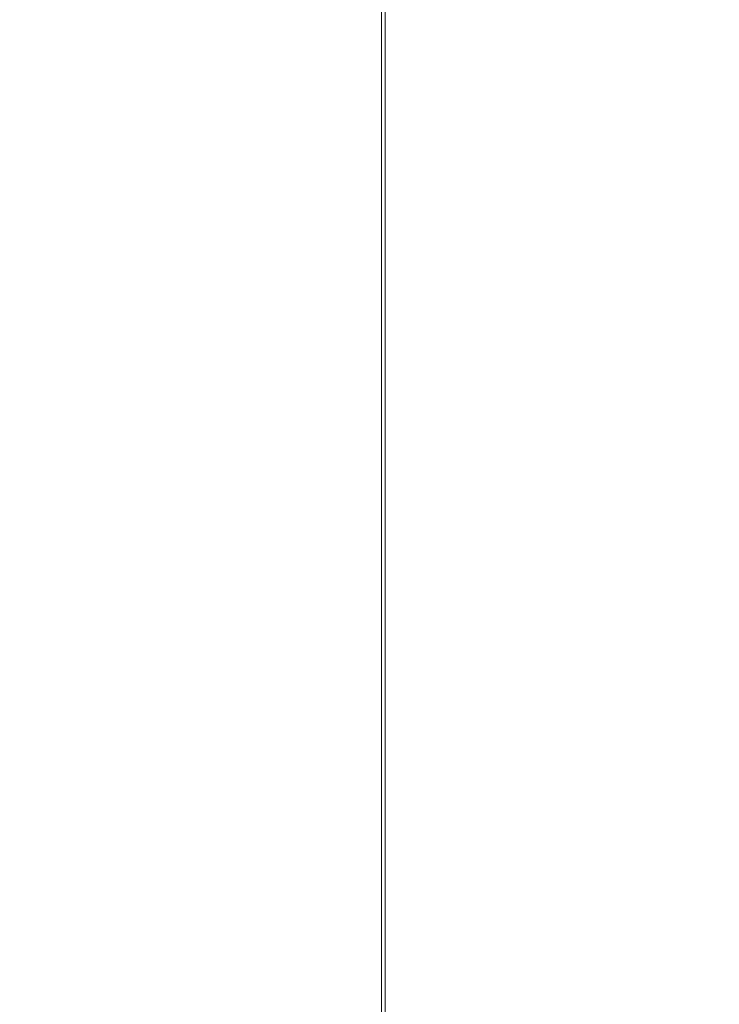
# Model space of a CAD drawing. Header units: millimetres. Extents: x 4 to 1188, y 1 to 840.
# Tile 27 of 203: x 247 to 253, y 392 to 401. Entities that reach past the tile are written whole.
import ezdxf

# ---------------------------------------------------------------- set-up
doc = ezdxf.new("R2010")
doc.units = ezdxf.units.MM
doc.layers.add('1', color=7, linetype='Continuous')
doc.styles.add('Arial Unicode MS', font='Arial Unicode MS')
doc.dimstyles.get("Standard").update_dxf_attribs({"dimtxt": 0.18, "dimasz": 0.18, "dimexe": 0.18, "dimexo": 0.0625, "dimgap": 0.09, "dimtad": 0, "dimtih": 1, "dimtoh": 1, "dimdec": 4, "dimzin": 0, "dimdsep": 46, "dimtxsty": 'Standard', "dimcen": 0.09, "dimadec": 0, "dimazin": 0, "dimtfac": 1, "dimtdec": 4, "dimtofl": 0, "dimtmove": 0, "dimatfit": 3, "dimfxl": 0, "dimtolj": 1, "dimtzin": 0, "dimarcsym": 0})

# ---------------------------------------------------------------- blocks, each defined once
blk = doc.blocks.new('_U20')
at = {"layer": '1', "color": 18, "lineweight": 35}
for p, q in [((248.404, 539.1234), (193.6594, 539.1234)), ((195.6594, 282.0239), (195.6594, 539.1234)), ((227.0029, 282.0239), (193.6594, 282.0239))]:
    blk.add_line(p, q, dxfattribs=at)
at = {"layer": '1', "color": 18, "lineweight": 70}
for points in [[(195.6594, 539.1234), (196.4353, 535.6234), (194.8835, 535.6234)], [(195.6594, 282.0239), (194.8835, 285.5239), (196.4353, 285.5239)]]:
    blk.add_solid(points, dxfattribs=at)
at = {"layer": '1', "color": 18, "linetype": 'Continuous', "lineweight": 13, "insert": (193.5895, 400.0162), "char_height": 5, "attachment_point": 7, "rotation": 90, "line_spacing_factor": 1.047437, "style": 'Arial Unicode MS'}
blk.add_mtext('\\fArial Unicode MS|b0|i0;\\W1.0000;{\\H1.21x;(}1800{\\H1.21x;)}', dxfattribs=at)

msp = doc.modelspace()

# ---------------------------------------------------------------- linework, layer by layer
at = {"layer": '1', "color": 154, "linetype": 'Continuous', "lineweight": 13}
for p, q in [((250.1457, 416.2168), (250.1457, 283.0739)), ((250.1746, 410.6127), (250.1746, 321.4959))]:
    msp.add_line(p, q, dxfattribs=at)

# ---------------------------------------------------------------- dimensions: what is measured, and where the dimension line sits
at = {"layer": '1', "color": 18, "linetype": 'Continuous', "lineweight": 13}
dim = msp.add_linear_dim(base=(195.6594, 282.0239), p1=(286.3093, 539.1234), p2=(238.7172, 282.0239), angle=90, dimstyle='Standard', override={"dimtxt": 5, "dimasz": 3.5, "dimexe": 2, "dimexo": 1, "dimgap": 2.5, "dimtad": 1, "dimtih": 0, "dimtoh": 0, "dimdec": 0, "dimlfac": 7, "dimzin": 8, "dimdsep": 44, "dimlunit": 2, "dimpost": '(<>)', "dimtxsty": 'Arial Unicode MS', "dimsah": 1, "dimse1": 0, "dimse2": 0, "dimsd1": 0, "dimsd2": 0, "dimclrd": 18, "dimclre": 18, "dimclrt": 18, "dimtm": -0.1, "dimtfac": 0.4, "dimtdec": 2, "dimtofl": 1, "dimtmove": 0, "dimtzin": 8, "dimlwd": 35, "dimlwe": 35}, dxfattribs=at)
dim.commit()
dim.dimension.update_dxf_attribs({"geometry": '_U20', "text_midpoint": (195.6594, 410.5737), "dimtype": 160})

doc.saveas('drawing.dxf')
